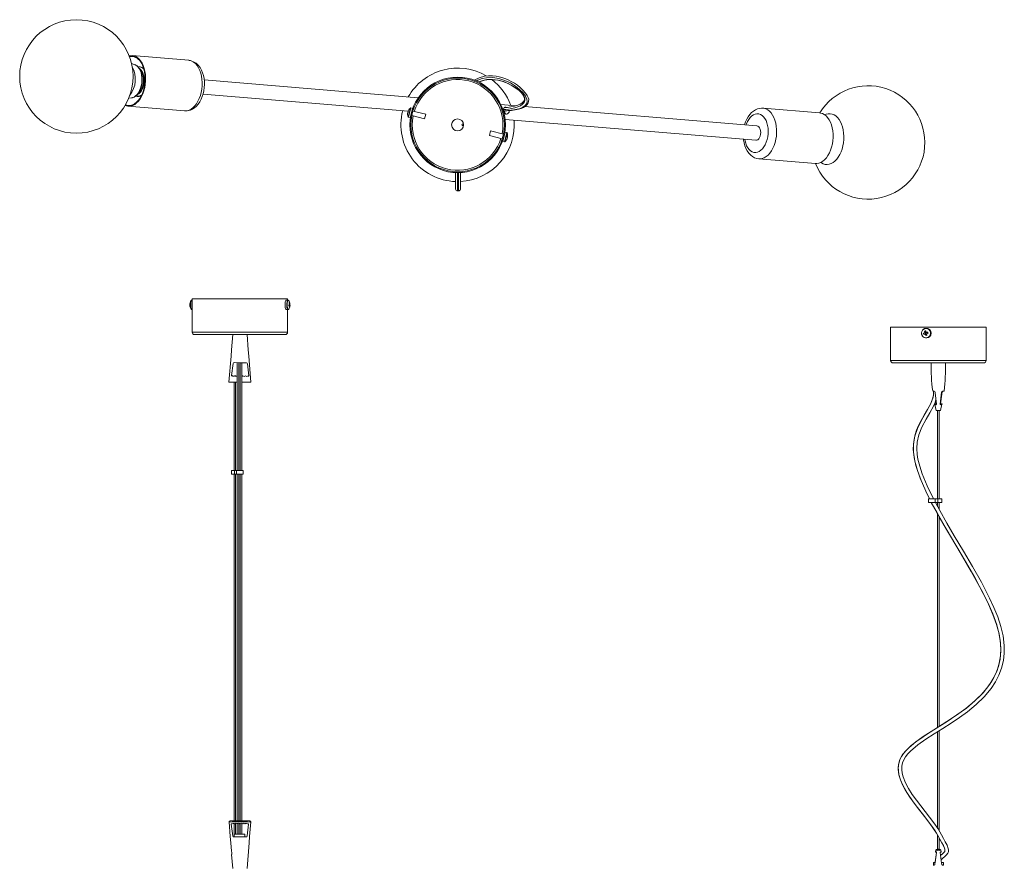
# Model space of a CAD drawing. Header units: millimetres. Extents: x -463 to 576, y -327 to 1176.
# Tile 2 of 2: x -256 to 569, y 467 to 1176. Entities that reach past the tile are written whole.
import ezdxf

# ---------------------------------------------------------------- set-up
doc = ezdxf.new("R2010")
doc.units = ezdxf.units.MM

msp = doc.modelspace()

# ---------------------------------------------------------------- linework, layer by layer
at = {"color": 7, "linetype": 'Continuous', "lineweight": 15}
for p, q in [((-159.68, 1138.04), (-161.94, 1138.71)), ((-114.11, 1141.5), (-161.46, 1145.44)), ((-152.65, 1135.32), (-153.22, 1135.57)), ((-153.16, 1135.58), (-152.65, 1135.32)), ((-151.83, 1134.84), (-152.65, 1135.32)), ((-152.14, 1135.29), (-152.43, 1135.19)), ((-152.14, 1135.29), (-151.99, 1135.34)), ((78.31, 1110.16), (-101.11, 1125.11)), ((-164.34, 1109.81), (-162.01, 1110.09)), ((-162.01, 1110.09), (-161.2, 1110.28)), ((-154.63, 1111.62), (-153.73, 1111.95)), ((-154.38, 1111.71), (-154.12, 1111.56)), ((-102.1, 1113.15), (69.74, 1098.84)), ((-164.99, 1103.09), (-117.64, 1099.14)), ((69.31, 1097.14), (69.48, 1097.8)), ((69.79, 1099.01), (69.62, 1098.35)), ((69.81, 1098.31), (69.62, 1098.35)), ((71.49, 1093.45), (73.46, 1101.2)), ((73.46, 1101.2), (71.97, 1101.59)), ((84.6, 1096.3), (73.79, 1099.06)), ((159.73, 1103.38), (147.47, 1104.4)), ((362.07, 1086.52), (167.43, 1102.74)), ((414.63, 1097.45), (367.28, 1101.39)), ((69.99, 1093.83), (71.49, 1093.45)), ((72.81, 1095.18), (83.61, 1092.43)), ((83.61, 1092.43), (84.6, 1096.3)), ((150.97, 1092.07), (361.07, 1074.57)), ((138.86, 1082.48), (137.88, 1078.6)), ((149.67, 1079.72), (138.86, 1082.48)), ((150.99, 1081.45), (149.01, 1073.7)), ((152.48, 1081.07), (150.99, 1081.45)), ((137.88, 1078.6), (148.68, 1075.85)), ((149.01, 1073.7), (150.51, 1073.32)), ((152.68, 1075.86), (152.72, 1076.03)), ((152.96, 1076.95), (152.75, 1077.01)), ((152.89, 1076.71), (152.78, 1076.26)), ((152.96, 1076.95), (153.07, 1077.4)), ((153.17, 1077.8), (153.13, 1077.62)), ((363.75, 1059.04), (411.1, 1055.09)), ((109.55, 1047.66), (109.55, 1033.62)), ((111.05, 1032.1), (112.05, 1032.1)), ((-111.17, 940.72), (-111.43, 940.72)), ((-111.17, 941.86), (-111.17, 913.86)), ((-111.17, 941.86), (-31.17, 941.86)), ((-30.91, 940.72), (-32.41, 940.72)), ((-31.17, 940.72), (-31.17, 941.86)), ((-111.52, 932.76), (-111.42, 932.74)), ((-111.43, 932.72), (-111.17, 932.72)), ((-32.41, 932.72), (-30.91, 932.72)), ((-31.17, 913.86), (-31.17, 932.72)), ((-29.22, 936.71), (-30.22, 936.59)), ((-29.48, 934.92), (-29.65, 935)), ((474.11, 918.15), (474.11, 890.15)), ((474.11, 918.15), (554.11, 918.15)), ((504.23, 917.01), (503.85, 917.01)), ((554.11, 890.15), (554.11, 918.15)), ((-33.17, 911.86), (-109.17, 911.86)), ((501.56, 913.02), (503, 913.26)), ((502.59, 914.8), (503.33, 913.83)), ((503, 913.26), (503.29, 913.34)), ((503, 913.26), (503.25, 912.26)), ((503.81, 913.96), (503.33, 913.83)), ((503.4, 913.54), (503.33, 913.83)), ((503.54, 910.96), (503.8, 911.93)), ((503.8, 911.93), (503.73, 912.22)), ((503.8, 911.93), (504.25, 912.04)), ((503.85, 909.01), (504.23, 909.01)), ((504.56, 913.67), (504.85, 913.75)), ((505.29, 914), (504.85, 913.75)), ((505.06, 912.88), (504.85, 913.75)), ((-78.14, 877.64), (-76.8, 887.52)), ((-75.8, 888.39), (-70.73, 888.3)), ((-73.48, 888.35), (-73.48, 798.05)), ((-65.67, 888.21), (-70.73, 888.3)), ((-69.48, 798.05), (-69.48, 888.28)), ((-63.7, 877.39), (-64.69, 887.31)), ((552.11, 888.15), (476.11, 888.15)), ((-73.48, 871.86), (-80.37, 871.86)), ((-76.11, 871.86), (-76.11, 798.05)), ((-74.81, 798.05), (-74.81, 871.86)), ((-69.48, 871.86), (-61.97, 871.86)), ((516.81, 863.6), (515.69, 853.68)), ((517.41, 863.81), (515.96, 853.93)), ((518.89, 864.59), (518.87, 864.6)), ((511.09, 853.54), (511.05, 853.74)), ((512.53, 853.74), (511.05, 853.74)), ((512.52, 853.78), (511.13, 853.78)), ((511.14, 853.34), (512.23, 848.15)), ((512.53, 853.7), (511.19, 853.7)), ((511.4, 853.83), (511.41, 853.74)), ((512.52, 853.83), (511.4, 853.83)), ((512.53, 853.67), (511.53, 853.67)), ((512.25, 853.93), (511.86, 856.64)), ((512.51, 853.87), (512.04, 853.87)), ((512.25, 853.93), (512.26, 853.87)), ((512.51, 853.93), (512.25, 853.93)), ((512.54, 853.63), (512.27, 853.63)), ((516.7, 853.67), (515.69, 853.67)), ((515.96, 853.63), (515.69, 853.63)), ((517.17, 853.74), (515.7, 853.74)), ((517.03, 853.7), (515.7, 853.7)), ((516.82, 853.83), (515.71, 853.83)), ((517.09, 853.78), (515.71, 853.78)), ((515.96, 853.93), (515.72, 853.93)), ((516.18, 853.87), (515.72, 853.87)), ((515.99, 848.15), (517.11, 853.45)), ((516.82, 853.74), (516.82, 853.83)), ((517.17, 853.74), (517.12, 853.44)), ((512.23, 848.15), (515.99, 848.15)), ((513.46, 848.15), (513.46, 774.34)), ((514.76, 774.34), (514.76, 848.15)), ((-78.29, 798.05), (-78.29, 795.05)), ((-78.29, 798.05), (-68.35, 798.05)), ((-78.29, 795.05), (-68.35, 795.05)), ((-76.11, 795.05), (-76.11, 504.65)), ((-75.75, 798.05), (-75.75, 795.05)), ((-74.81, 504.65), (-74.81, 795.05)), ((-74.04, 798.05), (-74.04, 795.05)), ((-73.48, 795.05), (-73.48, 504.65)), ((-69.48, 504.65), (-69.48, 795.05)), ((-68.35, 795.05), (-68.35, 798.05)), ((505.71, 774.34), (505.71, 771.34)), ((505.71, 774.34), (516.95, 774.34)), ((505.71, 771.34), (516.95, 771.34)), ((513.46, 771.34), (513.46, 767.87)), ((513.66, 774.34), (513.66, 771.34)), ((514.76, 765.44), (514.76, 771.34)), ((516.95, 771.34), (516.95, 774.34)), ((513.46, 761.71), (513.46, 582.81)), ((514.76, 583.62), (514.76, 759.33)), ((513.46, 579.31), (513.46, 498.33)), ((514.76, 496.21), (514.76, 580.13)), ((-78.97, 504.65), (-78.04, 504.65)), ((-76.83, 504.65), (-65.51, 504.65)), ((-64.23, 504.6), (-64.08, 504.59)), ((-63.63, 504.65), (-63.37, 504.65)), ((-78.39, 501.94), (-77.23, 492.03)), ((-76.11, 502.41), (-76.11, 491.15)), ((-74.81, 493.5), (-74.81, 502.56)), ((-73.48, 502.24), (-73.48, 493.5)), ((-69.48, 493.5), (-69.48, 502.48)), ((-65.11, 492.03), (-63.95, 501.94)), ((-76.23, 491.15), (-71.17, 491.15)), ((-66.95, 493.5), (-75.34, 493.5)), ((-66.95, 491.15), (-75.34, 491.15)), ((-74.81, 491.15), (-74.81, 491.15)), ((-71.17, 491.15), (-66.1, 491.15)), ((-66.95, 491.15), (-66.95, 493.5)), ((513.46, 492.66), (513.46, 480.94)), ((514.76, 480.94), (514.76, 490.28)), ((512.11, 480.4), (511.71, 478.51)), ((511.78, 478.62), (511.77, 478.55)), ((513.25, 480.94), (513.49, 480.94)), ((514, 480.94), (514.23, 480.94)), ((514.68, 480.93), (514.71, 480.92)), ((514.73, 480.94), (515.14, 480.94)), ((516.46, 478.73), (516.11, 480.4)), ((-78.1, 476.35), (-77.17, 464.65)), ((511.25, 468.32), (512.65, 478.23)), ((512.65, 478.23), (511.45, 469.79)), ((511.69, 478.5), (512.46, 478.5)), ((511.78, 478.52), (512.01, 478.52)), ((512.01, 478.5), (512.46, 478.5)), ((512.5, 478.48), (512.63, 478.48)), ((512.5, 478.48), (512.5, 478.48)), ((515.59, 478.48), (515.73, 478.48)), ((515.77, 478.5), (516.22, 478.5)), ((515.77, 478.5), (516.53, 478.5)), ((516.22, 478.52), (516.45, 478.52)), ((509.89, 469.79), (509.89, 467.44)), ((511.41, 469.79), (509.89, 469.79)), ((518.33, 469.79), (516.78, 469.79)), ((517.82, 467.44), (517.54, 467.44)), ((518.33, 467.44), (518.33, 469.79))]:
    msp.add_line(p, q, dxfattribs=at)
at = {"color": 8, "linetype": 'Continuous', "lineweight": 15}
for p, q in [((-153.67, 1112.08), (-154.63, 1111.62)), ((69.75, 1094.05), (71.65, 1101.52)), ((69.99, 1093.83), (71.97, 1101.59)), ((152.48, 1081.07), (150.51, 1073.32)), ((152.73, 1080.86), (150.82, 1073.39)), ((111.05, 1032.19), (111.05, 1047.6)), ((112.05, 1032.19), (112.05, 1047.56)), ((-111.17, 913.86), (-31.17, 913.86)), ((-71.98, 798.05), (-71.98, 888.32)), ((-70.98, 798.05), (-70.98, 888.3)), ((474.11, 890.15), (554.11, 890.15)), ((510.11, 864.13), (510.13, 864.61)), ((517.41, 863.81), (516.86, 863.81)), ((-71.98, 504.65), (-71.98, 795.05)), ((-70.98, 504.65), (-70.98, 795.05)), ((511.39, 774.34), (511.39, 771.69)), ((-71.98, 493.5), (-71.98, 502.54)), ((-70.98, 493.5), (-70.98, 502.26)), ((511.72, 478.61), (511.78, 478.61)), ((511.82, 478.64), (511.98, 478.64)), ((512.07, 478.59), (512.42, 478.59)), ((513.53, 480.88), (513.52, 480.89)), ((515.81, 478.59), (516.16, 478.59)), ((516.24, 478.64), (516.4, 478.64)), ((516.45, 478.61), (516.51, 478.61)), ((512.56, 478.51), (512.62, 478.51)), ((515.61, 478.51), (515.67, 478.51))]:
    msp.add_line(p, q, dxfattribs=at)
at = {"color": 7, "linetype": 'Continuous', "lineweight": 15, "flags": 128}
for points in [[(-154.35, 1140.98), (-153.18, 1139.13), (-152.18, 1137.03), (-151.36, 1134.72), (-150.76, 1132.22), (-150.36, 1129.58), (-150.18, 1126.86), (-150.23, 1124.09), (-150.5, 1121.32), (-150.99, 1118.61), (-151.68, 1115.99), (-152.58, 1113.51), (-153.65, 1111.22), (-154.89, 1109.15), (-156.28, 1107.34), (-157.78, 1105.82), (-159.37, 1104.61), (-161.03, 1103.74), (-162.73, 1103.22), (-164.44, 1103.06), (-166.12, 1103.27), (-167.42, 1103.68)], [(-154.6, 1140.51), (-153.46, 1138.71), (-152.49, 1136.67), (-151.7, 1134.42), (-151.11, 1131.99), (-150.72, 1129.43), (-150.55, 1126.79), (-150.6, 1124.1), (-150.86, 1121.41), (-151.33, 1118.77), (-152.01, 1116.22), (-152.88, 1113.82), (-153.92, 1111.59), (-155.13, 1109.58), (-156.47, 1107.82), (-157.93, 1106.34), (-159.48, 1105.16), (-161.09, 1104.32), (-162.74, 1103.81), (-164.4, 1103.66), (-166.04, 1103.86), (-167.12, 1104.19)], [(-155.63, 1134.7), (-154.75, 1133.06), (-154.06, 1131.19), (-153.57, 1129.14), (-153.3, 1126.96), (-153.25, 1124.71), (-153.43, 1122.44), (-153.82, 1120.21), (-154.43, 1118.09), (-155.23, 1116.13), (-156.2, 1114.37), (-157.32, 1112.87), (-158.56, 1111.66), (-159.89, 1110.77), (-161.27, 1110.23), (-162.01, 1110.09)], [(-157.48, 1136.86), (-158.47, 1137.54), (-159.68, 1138.04)], [(-153.08, 1123.42), (-153, 1125.54), (-153.03, 1126.4), (-153.15, 1127.81), (-153.37, 1129.21), (-153.71, 1130.65), (-154.17, 1132.06), (-154.75, 1133.41), (-155.47, 1134.66), (-156.33, 1135.79), (-157.33, 1136.76), (-157.48, 1136.86)], [(-153.27, 1132.4), (-152.49, 1130.91), (-151.9, 1129.19), (-151.51, 1127.3), (-151.35, 1125.3), (-151.41, 1123.25), (-151.69, 1121.23), (-152.19, 1119.29), (-152.89, 1117.49), (-153.76, 1115.9), (-154.78, 1114.57), (-155.92, 1113.53), (-157.13, 1112.83)], [(-117.56, 1099.17), (-116.23, 1099.12), (-114.38, 1099.35), (-112.59, 1099.88), (-110.86, 1100.7), (-109.21, 1101.8), (-107.64, 1103.18), (-106.19, 1104.82), (-104.87, 1106.72), (-103.71, 1108.84), (-102.75, 1111.12), (-101.97, 1113.54), (-101.41, 1116.05), (-101.05, 1118.61), (-100.9, 1121.2), (-100.97, 1123.79), (-101.25, 1126.33), (-101.75, 1128.79), (-102.48, 1131.15), (-103.43, 1133.37), (-104.61, 1135.42), (-105.06, 1136.06)], [(-161.2, 1110.28), (-160.74, 1110.39), (-159.42, 1111), (-158.23, 1111.85), (-157.12, 1112.94), (-156.12, 1114.22), (-155.26, 1115.65), (-154.55, 1117.16), (-154.02, 1118.65), (-153.64, 1119.98), (-153.39, 1121.14), (-153.16, 1122.6), (-153.08, 1123.42)], [(153.56, 1099.4), (156.48, 1099.6), (159.61, 1100.02), (162.2, 1100.57), (164.46, 1101.25), (166.48, 1102.12), (168.44, 1103.39), (169.59, 1104.54), (170.39, 1105.86), (170.77, 1107.14), (170.79, 1108.87), (170.41, 1110.39), (169.59, 1112.1), (168.24, 1114.12), (166.31, 1116.36), (163.67, 1118.83), (161.49, 1120.56), (158.94, 1122.29), (156.21, 1123.88), (153.73, 1125.1), (151.61, 1126), (149.88, 1126.64), (148.24, 1127.15), (146.13, 1127.71), (143.53, 1128.2), (140.42, 1128.53), (137.12, 1128.52), (133.91, 1128.14), (129.32, 1126.87), (125.14, 1124.78)], [(129.13, 1123.2), (130.32, 1123.81), (133.86, 1124.89), (137.59, 1125.37), (141.44, 1125.29), (145.05, 1124.76), (148.34, 1123.93), (152.25, 1122.54), (156.18, 1120.67), (160.09, 1118.26), (162.74, 1116.19), (164.79, 1114.19), (166.22, 1112.38), (166.99, 1110.82), (167.26, 1109.1), (166.88, 1107.68), (165.99, 1106.46), (165.01, 1105.63), (163.62, 1104.8), (161.62, 1103.95), (158.95, 1103.15), (155.96, 1102.54), (152.98, 1102.13), (151.55, 1102), (150.26, 1101.92)], [(-155.81, 1111.32), (-155.68, 1111.33), (-154.63, 1111.62)], [(-154.63, 1111.62), (-154.8, 1111.55), (-155.69, 1111.34)], [(-153.9, 1111.44), (-153.95, 1111.46), (-154.12, 1111.56)], [(149.78, 1099.75), (149.78, 1100.63), (149.93, 1101.37), (150.26, 1101.93), (150.84, 1102.27), (151.58, 1102.29), (152.34, 1102.08)], [(154.46, 1099.46), (154.52, 1099.06), (154.35, 1098.2), (153.9, 1097.43), (153.19, 1096.81), (152.32, 1096.47), (151.55, 1096.52), (150.96, 1096.85), (150.46, 1097.44), (150.06, 1098.32), (149.83, 1099.35), (149.78, 1099.75)], [(367.22, 1101.36), (366.23, 1101.43), (365.78, 1101.42), (364.46, 1101.27), (362.65, 1100.81), (360.91, 1100.06), (359.23, 1099.03), (357.65, 1097.71), (356.16, 1096.13), (354.81, 1094.29), (353.61, 1092.22), (352.6, 1089.97), (351.78, 1087.59), (351.73, 1087.38)], [(411.1, 1055.09), (412.18, 1055.08), (413.89, 1055.35), (415.58, 1055.98), (417.22, 1056.95), (418.79, 1058.26), (420.26, 1059.87), (421.6, 1061.77), (422.79, 1063.91), (423.81, 1066.27), (424.64, 1068.79), (425.28, 1071.45), (425.7, 1074.18), (425.9, 1076.96), (425.88, 1079.72), (425.63, 1082.42), (425.17, 1085.01), (424.49, 1087.46), (423.62, 1089.72), (422.56, 1091.74), (421.34, 1093.5), (419.97, 1094.97), (418.48, 1096.11), (416.9, 1096.92), (415.24, 1097.37), (414.63, 1097.45)], [(361.07, 1074.57), (361.8, 1074.62), (362.71, 1075.03), (363.55, 1075.78), (364.26, 1076.83), (364.8, 1078.12), (365.14, 1079.56), (365.25, 1081.06), (365.14, 1082.52), (364.8, 1083.87), (364.25, 1085), (363.54, 1085.86), (362.7, 1086.38), (362.07, 1086.52)], [(152.74, 1077.46), (152.82, 1077.44), (153.07, 1077.4)], [(153.07, 1077.4), (153.08, 1077.53), (153.09, 1077.63)], [(350.75, 1075.43), (350.8, 1074.81), (351.25, 1072.32), (351.93, 1069.93), (352.82, 1067.68), (353.95, 1065.59), (355.29, 1063.72), (356.83, 1062.12), (358.34, 1060.95), (360.13, 1059.97), (361.99, 1059.33), (363.64, 1059.07)], [(112.05, 1032.1), (112.47, 1032.16), (112.95, 1032.4), (113.38, 1032.9), (113.55, 1033.62), (113.55, 1034.45), (113.55, 1036.26), (113.55, 1038.81), (113.55, 1042.67), (113.55, 1046.87), (113.55, 1047.54)], [(-111.39, 940.69), (-111.45, 940.71), (-111.62, 940.65)], [(-32.41, 940.72), (-32.43, 940.71), (-32.72, 940.51), (-32.98, 939.96), (-33.19, 939.13), (-33.34, 938.08), (-33.39, 936.91), (-33.36, 935.73)], [(-30.79, 940.69), (-30.82, 940.71), (-30.91, 940.69)], [(-111.73, 932.86), (-111.91, 932.95), (-112.19, 933.39), (-112.42, 934.16), (-112.58, 935.17), (-112.65, 936.34), (-112.64, 937.54), (-112.53, 938.67), (-112.34, 939.6), (-112.09, 940.25), (-111.8, 940.55), (-111.79, 940.55)], [(-33.36, 935.73), (-33.25, 934.63), (-33.06, 933.72), (-32.81, 933.07), (-32.53, 932.75), (-32.41, 932.72)], [(-30.92, 932.75), (-30.68, 932.76), (-30.68, 932.76)], [(-30.3, 940.33), (-30.57, 940.56), (-30.58, 940.56)], [(-30.53, 932.88), (-30.39, 932.98), (-30.3, 933.1)], [(-30.21, 936.41), (-29.49, 936.43), (-29.24, 936.43)], [(-29.3, 936), (-29.55, 936.02), (-30.19, 936.08)], [(-29.66, 936), (-29.9, 936.01), (-30.19, 936.01)], [(-29.3, 937.43), (-29.56, 937.42), (-29.76, 937.42)], [(-29.72, 937.66), (-29.66, 937.66), (-29.41, 937.68)], [(500.1, 912.02), (500.55, 910.92), (501.29, 910.01), (502.26, 909.36), (503.37, 909.04), (504.53, 909.07), (505.62, 909.45), (506.56, 910.14), (507.26, 911.09), (507.65, 912.21), (507.71, 913.4), (507.42, 914.56), (506.82, 915.58), (505.96, 916.37), (504.9, 916.86), (503.76, 917), (502.62, 916.8), (501.59, 916.25), (500.76, 915.42), (500.21, 914.37), (499.98, 913.2), (500.1, 912.02)], [(500.16, 912.05), (500.62, 910.95), (501.4, 910.04), (502.4, 909.43), (503.54, 909.16), (504.7, 909.27), (505.78, 909.75), (506.65, 910.54), (507.25, 911.58), (507.51, 912.76), (507.4, 913.96), (506.94, 915.06), (506.17, 915.97), (505.16, 916.59), (504.02, 916.85), (502.86, 916.74), (501.79, 916.26), (500.91, 915.47), (500.31, 914.43), (500.06, 913.25), (500.16, 912.05)], [(-77.17, 911.86), (-78.18, 899.05), (-78.61, 893.74), (-80.37, 871.86)], [(-61.97, 871.86), (-63.73, 893.74), (-64.15, 899.05), (-65.17, 911.86)], [(510.1, 864.62), (510.12, 862.28), (509.66, 859.5), (507.75, 854.21), (505.13, 849.19), (502.34, 844.41), (499.76, 839.88), (497.59, 835.62), (495.91, 831.69), (494.7, 828.16), (493.7, 824), (493.14, 819.8), (493.06, 815.48), (493.76, 808.86), (495.27, 802.16), (498.87, 791.47), (503.52, 780.76), (506.75, 774.34)], [(506.7, 774.34), (503.48, 780.81), (499.62, 789.56), (496.53, 797.93), (494.33, 805.89), (493.17, 813.39), (493.18, 820.35), (494.3, 826.74), (496.49, 833.18), (499.31, 839.07), (502.4, 844.53), (505.37, 849.66), (507.41, 853.52), (508.98, 857.26), (509.93, 860.94), (510.13, 864.6)], [(510.69, 864.5), (509.67, 864.55), (509.33, 864.59)], [(512.53, 853.68), (511.47, 862.97), (511.41, 863.6)], [(517.62, 864.4), (517.48, 864.12), (517.41, 863.81)], [(510.01, 774.34), (509.72, 774.88), (504.72, 785.22), (500.56, 795.37), (498.52, 801.54), (497.02, 807.51), (496.35, 811.53), (495.99, 816.32), (496.33, 821.78), (497.67, 827.77), (500.18, 834.19), (503.77, 840.98), (506.89, 846.33), (509.97, 852), (511.31, 855), (512.11, 857.4)], [(511.53, 853.67), (511.53, 853.37), (511.5, 853.17), (511.45, 853.08), (511.39, 853.11), (511.31, 853.28), (511.23, 853.56), (511.19, 853.7)], [(512.27, 853.63), (512.15, 853.3), (512.01, 853.11), (511.86, 853.1), (511.71, 853.25), (511.57, 853.57), (511.53, 853.67)], [(512.53, 853.68), (512.54, 853.6), (512.53, 853.52), (512.51, 853.46), (512.48, 853.41), (512.44, 853.38), (512.39, 853.38), (512.35, 853.42), (512.31, 853.49), (512.28, 853.58), (512.27, 853.63)], [(515.96, 853.63), (515.94, 853.55), (515.92, 853.48), (515.88, 853.42), (515.84, 853.39), (515.79, 853.38), (515.75, 853.41), (515.71, 853.48), (515.69, 853.56), (515.69, 853.65), (515.69, 853.68)], [(515.96, 853.87), (515.96, 853.89), (515.96, 853.93)], [(516.7, 853.67), (516.56, 853.32), (516.41, 853.12), (516.26, 853.09), (516.12, 853.24), (515.98, 853.54), (515.96, 853.63)], [(517.03, 853.7), (516.95, 853.38), (516.87, 853.16), (516.8, 853.07), (516.74, 853.12), (516.71, 853.3), (516.7, 853.58), (516.7, 853.67)], [(517.01, 853.12), (517.01, 853.12), (517, 853.21), (517.01, 853.46), (517.03, 853.7)], [(517.17, 853.74), (517.1, 853.39), (517.04, 853.18)], [(515.95, 475.64), (516.27, 475.98), (518.09, 477.51), (518.8, 478.19), (519.29, 478.82), (519.55, 479.41), (519.61, 480.04), (519.51, 480.82), (519.23, 481.76), (518.27, 483.88), (517.01, 486.13), (515.8, 488.33), (513.64, 492.33), (511.3, 496.23), (508.57, 500.24), (503.61, 506.86), (498.3, 513.66), (493.02, 520.59), (488.19, 527.58), (484.2, 534.58), (482.32, 538.95), (481.05, 543.3), (480.48, 547.62), (480.74, 551.89), (481.94, 556.07), (484.16, 560.1), (487.35, 563.97), (491.38, 567.72), (496.1, 571.41), (501.4, 575.11), (507.16, 578.86), (513.26, 582.7), (521.21, 587.73), (529.24, 593.05), (537.1, 598.75), (544.51, 604.9), (549.87, 610.1), (554.69, 615.65), (558.84, 621.61), (562.21, 627.99), (564.38, 633.83), (565.82, 640.05), (566.46, 646.67), (566.22, 653.73), (565.03, 661.26), (562.88, 669.14), (559.87, 677.44), (556.11, 686.11), (551.73, 695.08), (544.61, 708.29), (536.83, 721.81), (528.72, 735.46), (520.66, 749.07), (512.99, 762.47), (508.21, 771.34)], [(508.25, 771.34), (508.94, 769.97), (514.81, 759.25), (520.89, 748.7), (531.25, 731.24), (541.67, 713.51), (551.34, 695.87), (555.73, 686.96), (559.69, 677.93), (562.97, 668.9), (564.82, 662.21), (566.02, 655.67), (566.49, 649.23), (566.22, 642.89), (565.16, 636.68), (563.29, 630.61), (560.62, 624.71), (557.22, 619.08), (551.62, 611.97), (545.01, 605.33), (537.61, 599.13), (529.64, 593.31), (521.36, 587.81), (514.77, 583.63), (508.09, 579.43), (501.49, 575.15), (495.23, 570.75), (489.53, 566.07), (487.11, 563.69), (484.96, 561.17), (483.16, 558.49), (481.79, 555.64), (480.9, 552.66), (480.5, 549.6), (480.57, 546.49), (481.05, 543.34), (482.29, 539.07), (484.1, 534.81), (486.34, 530.62), (490.28, 524.46), (494.63, 518.45), (500.81, 510.47), (506.89, 502.56), (512.46, 494.4), (513.91, 491.87), (515.34, 489.2), (516.97, 486.23), (518.51, 483.43), (519.41, 481.27), (519.6, 480.31), (519.6, 479.64), (519.42, 479.02), (518.82, 478.19), (517.56, 477.05), (515.94, 475.64)], [(516.49, 471.79), (516.85, 472.35), (517.75, 473.31), (519.55, 474.85), (520.94, 476.13), (521.95, 477.47), (522.46, 478.83), (522.58, 480.06), (522.43, 481.37), (521.43, 484.21), (519.85, 487.16), (518.28, 489.98), (516.75, 492.83), (513.8, 497.83), (510.33, 502.88), (506.65, 507.79), (502.94, 512.55), (499.32, 517.19), (495.72, 521.93), (492.28, 526.76), (489.16, 531.66), (486.53, 536.6), (484.58, 541.53), (483.81, 544.59), (483.45, 547.6), (483.54, 550.5), (484.09, 553.23), (485.09, 555.84), (486.55, 558.34), (488.46, 560.76), (490.71, 563.12), (496.82, 568.25), (503.64, 573.03), (510.63, 577.54), (517.78, 582.03), (524.92, 586.59), (531.86, 591.25), (538.48, 596.07), (545.79, 602.05), (552.45, 608.49), (558.25, 615.43), (561.9, 620.93), (564.86, 626.66), (567.11, 632.62), (568.62, 638.79), (569.36, 645.13), (569.36, 651.6), (568.41, 659.49), (566.51, 667.46), (563.86, 675.38), (560.66, 683.27), (556.98, 691.21), (550.13, 704.46), (542.76, 717.54), (535.19, 730.4), (527.42, 743.45), (521.23, 753.98), (515.27, 764.48), (511.39, 771.76)], [(-80.3, 503.81), (-79.32, 491.56), (-78.9, 486.37), (-78.34, 479.32)], [(-78.97, 504.65), (-79.38, 504.6), (-79.81, 504.42), (-80.01, 504.28), (-80.17, 504.11), (-80.27, 503.9), (-80.29, 503.68)], [(-76.83, 504.65), (-77.03, 504.65), (-77.52, 504.63)], [(-65.17, 464.65), (-63.43, 486.37), (-63.01, 491.56), (-62.03, 503.81)], [(-62.04, 503.68), (-62.07, 503.9), (-62.17, 504.11), (-62.33, 504.28), (-62.52, 504.42), (-62.95, 504.6), (-63.37, 504.65)], [(-78.09, 476.35), (-78.09, 476.34), (-78.07, 476.46), (-78.02, 476.73), (-77.97, 477.13), (-77.96, 477.61), (-78, 478.09), (-78.08, 478.54), (-78.19, 478.93), (-78.29, 479.21), (-78.33, 479.33), (-78.33, 479.32)], [(511.69, 478.52), (511.7, 478.53), (511.72, 478.61)], [(511.78, 478.62), (511.78, 478.63), (511.8, 478.84), (511.79, 478.89), (511.76, 478.8), (511.72, 478.61)], [(511.78, 478.53), (511.78, 478.52), (511.8, 478.56), (511.82, 478.64)], [(511.98, 478.62), (511.98, 478.8), (511.95, 478.89), (511.91, 478.86), (511.85, 478.71), (511.82, 478.64)], [(511.98, 478.62), (511.99, 478.54), (512.01, 478.51), (512.03, 478.52), (512.07, 478.59)], [(512.43, 478.57), (512.42, 478.61), (512.33, 478.81), (512.24, 478.84), (512.13, 478.72), (512.07, 478.59)], [(512.43, 478.57), (512.46, 478.5), (512.5, 478.48), (512.56, 478.51)], [(514.11, 480.94), (513.86, 480.87), (513.64, 480.67), (513.55, 480.52), (513.49, 480.35), (513.44, 480.16), (513.43, 479.95)], [(514, 480.94), (513.79, 480.92), (513.63, 480.9), (513.51, 480.88), (513.46, 480.88), (513.46, 480.89)], [(513.95, 480.93), (513.9, 480.93), (513.88, 480.93)], [(514.8, 479.96), (514.78, 480.16), (514.74, 480.35), (514.67, 480.52), (514.59, 480.67), (514.37, 480.87), (514.11, 480.94)], [(514.39, 480.93), (514.36, 480.93), (514.33, 480.93)], [(514.7, 480.88), (514.7, 480.88), (514.69, 480.88), (514.64, 480.89), (514.54, 480.91), (514.39, 480.93)], [(514.73, 480.94), (514.73, 480.94), (514.75, 480.91), (514.76, 480.89)], [(515.67, 478.51), (515.73, 478.48), (515.77, 478.51), (515.8, 478.57)], [(516.16, 478.59), (516.14, 478.62), (516.03, 478.81), (515.93, 478.84), (515.84, 478.69), (515.8, 478.57)], [(516.16, 478.59), (516.19, 478.52), (516.22, 478.51), (516.24, 478.55), (516.24, 478.62)], [(516.4, 478.64), (516.34, 478.82), (516.28, 478.9), (516.25, 478.85), (516.24, 478.67), (516.24, 478.62)], [(516.4, 478.64), (516.43, 478.55), (516.45, 478.52), (516.45, 478.55), (516.45, 478.62)], [(516.43, 478.88), (516.43, 478.89), (516.43, 478.79), (516.45, 478.62)], [(516.51, 478.61), (516.5, 478.63), (516.45, 478.84)], [(516.51, 478.61), (516.52, 478.53), (516.53, 478.51)], [(512.65, 478.23), (512.66, 478.31), (512.65, 478.39), (512.64, 478.46), (512.62, 478.5), (512.6, 478.53), (512.57, 478.52), (512.56, 478.51)], [(515.67, 478.51), (515.65, 478.53), (515.62, 478.52), (515.6, 478.49), (515.58, 478.43), (515.57, 478.35), (515.57, 478.27), (515.58, 478.23)], [(515.58, 478.23), (516.87, 469.12), (516.97, 468.32)], [(509.72, 467.44), (509.87, 467.44), (510.36, 467.44), (510.68, 467.44)], [(516.97, 468.32), (517.04, 468.01), (517.16, 467.76), (517.3, 467.56), (517.48, 467.45), (517.54, 467.44)], [(517.54, 467.44), (518.13, 467.44), (518.44, 467.44), (518.5, 467.44)]]:
    msp.add_lwpolyline(points, dxfattribs=at)
at = {"color": 8, "linetype": 'Continuous', "lineweight": 15, "flags": 128}
for points in [[(-157.62, 1136.95), (-156.67, 1136.07), (-155.63, 1134.7)], [(-153.8, 1132.44), (-153.02, 1130.95), (-152.42, 1129.23), (-152.04, 1127.34), (-151.87, 1125.34), (-151.93, 1123.3), (-152.22, 1121.27), (-152.72, 1119.33), (-153.41, 1117.54), (-154.29, 1115.95), (-155.31, 1114.61), (-156.45, 1113.58), (-156.52, 1113.52)], [(-154.81, 1133.72), (-154.74, 1133.66), (-153.8, 1132.44)], [(-152.65, 1135.32), (-152.28, 1135.08), (-151.78, 1134.7)], [(-117.64, 1099.14), (-117.09, 1099.12), (-115.38, 1099.28), (-113.68, 1099.79), (-112.02, 1100.66), (-110.43, 1101.87), (-108.93, 1103.39), (-107.54, 1105.2), (-106.3, 1107.27), (-105.23, 1109.57), (-104.33, 1112.05), (-103.64, 1114.66), (-103.15, 1117.38), (-102.88, 1120.15), (-102.83, 1122.92), (-103.01, 1125.64), (-103.41, 1128.27), (-104.02, 1130.77), (-104.83, 1133.09), (-105.83, 1135.19), (-107, 1137.04)], [(149.83, 1099.34), (150.71, 1099.34), (153.26, 1099.44), (155.82, 1099.65), (158.36, 1099.98), (161.12, 1100.53), (163.68, 1101.29), (165.92, 1102.29), (167.72, 1103.54), (168.98, 1105.06), (169.56, 1106.87), (169.34, 1108.98), (168.2, 1111.45), (166.12, 1114.26), (163.23, 1117.16), (159.64, 1119.99), (155.48, 1122.57), (150.86, 1124.71), (145.92, 1126.26), (140.76, 1127.06), (135.51, 1126.94), (131.78, 1126.18), (128.15, 1124.82), (126.9, 1124.08)], [(149.78, 1100.3), (151.56, 1100.41), (153.97, 1100.68), (156.43, 1101.08), (159.14, 1101.69), (161.67, 1102.5), (163.89, 1103.51), (165.7, 1104.75), (166.97, 1106.22), (167.6, 1107.95), (167.47, 1109.94), (166.43, 1112.2), (164.42, 1114.68), (161.61, 1117.21), (158.14, 1119.65), (154.13, 1121.84), (149.75, 1123.65), (145.13, 1124.93), (140.38, 1125.56), (135.64, 1125.4), (132.33, 1124.73), (129.11, 1123.52), (128.79, 1123.34)], [(367.23, 1101.4), (367.89, 1101.32), (369.55, 1100.86), (371.13, 1100.06), (372.62, 1098.91), (373.99, 1097.45), (375.21, 1095.69), (376.27, 1093.66), (377.14, 1091.4), (377.82, 1088.96), (378.28, 1086.36), (378.53, 1083.66), (378.55, 1080.9), (378.35, 1078.13), (377.93, 1075.39), (377.29, 1072.74), (376.46, 1070.21), (375.44, 1067.86), (374.25, 1065.71), (372.91, 1063.82), (371.44, 1062.2), (369.87, 1060.9), (368.23, 1059.92), (366.54, 1059.29), (364.83, 1059.02), (363.67, 1059.05)], [(351.88, 1075.33), (352.1, 1074.14), (352.68, 1071.99), (353.45, 1070.03), (354.41, 1068.31), (355.52, 1066.86), (356.77, 1065.72), (358.13, 1064.9), (359.57, 1064.44), (361.05, 1064.34), (362.54, 1064.6), (364.01, 1065.21), (365.42, 1066.17), (366.75, 1067.45), (367.96, 1069.02), (369.03, 1070.85), (369.94, 1072.89), (370.66, 1075.11), (371.17, 1077.45), (371.47, 1079.86), (371.55, 1082.28), (371.4, 1084.66), (371.04, 1086.95), (370.46, 1089.1), (369.69, 1091.06), (368.73, 1092.78), (367.62, 1094.23), (366.36, 1095.37), (365.01, 1096.19), (363.57, 1096.65), (362.09, 1096.75)], [(362.09, 1096.75), (360.6, 1096.49), (359.13, 1095.88), (357.72, 1094.92), (356.39, 1093.64), (355.17, 1092.07), (354.1, 1090.24), (353.2, 1088.19), (352.88, 1087.29)], [(415.56, 1055.97), (416.04, 1055.63), (417.6, 1054.81), (419.22, 1054.34), (420.89, 1054.21), (422.57, 1054.42), (424.24, 1054.99), (425.87, 1055.89), (427.43, 1057.12), (428.9, 1058.65), (430.25, 1060.45), (431.46, 1062.51), (432.52, 1064.77), (433.4, 1067.22), (434.08, 1069.79), (434.57, 1072.47), (434.85, 1075.19), (434.91, 1077.92), (434.75, 1080.61), (434.39, 1083.22), (433.81, 1085.7), (433.04, 1088.01), (432.08, 1090.12), (430.96, 1091.99), (429.68, 1093.59), (428.28, 1094.89), (426.76, 1095.87), (425.17, 1096.52), (423.52, 1096.83), (421.84, 1096.78), (421.84, 1096.78)], [(421.84, 1096.78), (420.16, 1096.39), (418.88, 1095.85)], [(-111.43, 932.72), (-111.54, 932.74), (-111.82, 933.05), (-112.07, 933.68), (-112.26, 934.59), (-112.38, 935.68), (-112.41, 936.86), (-112.36, 938.04), (-112.22, 939.09), (-112.01, 939.93), (-111.75, 940.49), (-111.46, 940.71), (-111.43, 940.72)], [(-30.91, 940.72), (-30.94, 940.71), (-31.22, 940.51), (-31.49, 939.96), (-31.7, 939.13), (-31.84, 938.08), (-31.9, 936.91), (-31.87, 935.73)], [(-31.87, 935.73), (-31.75, 934.63), (-31.56, 933.72), (-31.32, 933.07), (-31.03, 932.75), (-30.91, 932.72)], [(-30.58, 940.56), (-30.86, 940.45), (-31.14, 939.97), (-31.36, 939.18), (-31.51, 938.14), (-31.58, 936.96), (-31.55, 935.76)], [(-31.55, 935.76), (-31.43, 934.66), (-31.24, 933.75), (-30.98, 933.13), (-30.69, 932.87), (-30.53, 932.88)], [(513.43, 479.95), (512.88, 480.04), (512.32, 480.12), (512.09, 480.15), (512.13, 480.15)]]:
    msp.add_lwpolyline(points, dxfattribs=at)
at = {"color": 7, "linetype": 'Continuous', "lineweight": 15}
for centre, radius in [((-208.22, 1128.01), 47.5), ((111.24, 1087.45), 40), ((111.24, 1087.45), 39.2), ((111.24, 1087.45), 5), ((115.53, 1087.45), 0.65)]:
    msp.add_circle(centre, radius, dxfattribs=at)
for centre, radius, start, end in [((-162.32, 1136.02), 9.38, 31.92212, 100.06823), ((-162.36, 1135.67), 9.14, 31.96068, 98.71961), ((-115.36, 1129.09), 12.44, 34.06639, 83.82158), ((-161.5, 1132.1), 6.22, 51.33478, 73.00025), ((-155.35, 1131.56), 4.54, 62.05904, 104.60873), ((-158.95, 1129), 6.61, 30.90242, 57.16137), ((111.24, 1087.45), 47.5, 59.65228, 150.46912), ((111.24, 1087.45), 47.5, 20.00628, 53.02804), ((455.26, 1072.74), 47.5, 201.8128, 148.66261), ((-156.67, 1115.64), 4.4, 245.25547, 281.28745), ((111.24, 1087.45), 47.5, 165.66386, 267.96953), ((75.45, 1096.71), 6.11, 173.65031, 184.07897), ((70.13, 1097.15), 0.92, 111.42971, 134.90154), ((70.5, 1098.61), 0.92, 196.50799, 219.97982), ((70.37, 1098.11), 0.92, 111.42971, 134.90154), ((75.45, 1096.7), 6.11, 147.33056, 157.75923), ((76.43, 1096.83), 6.74, 161.4591, 169.95044), ((75.77, 1096.49), 6.5, 129.3464, 147.33646), ((71.88, 1101.24), 0.36, 75.70477, 129.3464), ((73.21, 1099.41), 0.2, 165.70477, 208.52012), ((150.46, 1136.87), 37.6, 269.05541, 274.72586), ((147.23, 1097.84), 3.64, 347.97464, 23.64461), ((75.39, 1096.46), 6.11, 173.65031, 184.07897), ((69.73, 1096.04), 0.446, 149.13827, 182.27127), ((75.77, 1096.49), 6.5, 184.07308, 202.06314), ((70.08, 1094.18), 0.36, 202.06314, 255.70477), ((72.13, 1095.15), 0.2, 122.88942, 165.70477), ((111.24, 1087.45), 47.5, 272.80349, 4.81154), ((152.39, 1080.72), 0.36, 22.06314, 75.70477), ((146.7, 1078.41), 6.5, 357.12538, 22.06314), ((149.26, 1075.49), 0.2, 345.70477, 28.52012), ((150.35, 1079.76), 0.2, 302.88942, 345.70477), ((150.6, 1073.67), 0.36, 255.70477, 309.3464), ((146.7, 1078.41), 6.5, 309.3464, 334.28415), ((147.59, 1077.99), 5.52, 326.33895, 337.29773), ((151.13, 1075.41), 1.16, 335.44278, 355.96675), ((147.69, 1078.39), 5.52, 326.33895, 337.29773), ((147.05, 1079.14), 6.03, 341.21572, 350.19381), ((151.43, 1076.58), 1.47, 5.15514, 25.29429), ((151.9, 1077.63), 1.26, 320.84076, 326.96868), ((151.67, 1077.49), 1.47, 5.15514, 25.29429), ((147.72, 1078.36), 5.48, 354.09505, 357.1261), ((111.07, 1033.61), 1.51, 179.42201, 269.53951), ((-106.64, 936.72), 6.5, 146.20751, 181.22218), ((-112.16, 936.6), 0.977, 181.21775, 192.07185), ((-107.55, 936.52), 5.56, 181.2579, 191.04839), ((-106.64, 936.72), 6.5, 191.08411, 213.79249), ((-35.7, 936.72), 6.5, 8.28073, 33.79249), ((-35.7, 936.72), 6.5, 326.20751, 358.91952), ((-31.65, 939.97), 3.54, 293.57221, 303.00175), ((-38.22, 935.72), 8.05, 0.0386, 7.16164), ((-31.58, 938.97), 3.54, 293.57221, 303.00175), ((-31.63, 940.37), 2.49, 311.82105, 319.98079), ((-36.1, 936.15), 6.57, 11.22738, 21.06264), ((-35.6, 936.18), 6.06, 345.5156, 355.89596), ((-30.17, 935.35), 0.814, 303.34311, 328.45873), ((-35.85, 936.4), 6.57, 11.22738, 21.06264), ((-27.1, 936.83), 2.63, 166.92638, 176.38914), ((-29, 936.13), 0.671, 190.70953, 214.44351), ((-35.35, 936.44), 6.06, 345.5156, 355.89596), ((-29.96, 937.3), 0.671, 10.70953, 34.44351), ((-29.66, 937.6), 0.395, 334.95213, 15.91602), ((-31.86, 936.6), 2.63, 346.92638, 356.38914), ((-35.41, 936.82), 6.19, 358.96556, 8.23469), ((-29.6, 936.6), 0.395, 334.95213, 15.91602), ((504.14, 913.01), 4, 271.34303, 88.65697), ((-109.17, 913.86), 2, 180, 270), ((-33.17, 913.86), 2, 270, 0), ((522.47, 840.15), 75.81, 105.23445, 106.0084), ((511.26, 914.88), 9.87, 190.88569, 196.8542), ((522.72, 839.15), 75.81, 105.23445, 106.0084), ((503.53, 913.01), 1.02, 135.98302, 164.17778), ((490.18, 1113.13), 200.22, 273.5427, 273.75405), ((506.14, 903.27), 12.06, 102.35667, 107.10819), ((526.31, 918.73), 24.04, 189.40057, 192.02539), ((493.79, 883.14), 31.88, 72.44841, 73.58337), ((490.42, 1112.13), 200.22, 273.5427, 273.75405), ((503.5, 912.97), 0.972, 223.97682, 253.01949), ((496.53, 931.41), 20.49, 289.02058, 290.54452), ((528.3, 919.09), 26.06, 195.69953, 198.1872), ((504.09, 913.01), 0.868, 157.54699, 230.1929), ((504.08, 913.01), 0.857, 142.43975, 157.72106), ((504.05, 913.04), 0.816, 92.49502, 142.72867), ((504.05, 912.97), 0.82, 230.62514, 246.37117), ((500.07, 926.11), 15.54, 282.88891, 286.57595), ((527.28, 918.98), 24.04, 189.40057, 192.02539), ((504.05, 912.96), 0.801, 246.34443, 282.02652), ((503.48, 913.04), 0.972, 43.97682, 73.01949), ((530.26, 811), 105.98, 103.62779, 104.24674), ((500.96, 886.13), 27.78, 82.54799, 83.33686), ((503.45, 913), 1.02, 315.98302, 344.17778), ((529.27, 919.34), 26.06, 195.69953, 198.1872), ((530.51, 810), 105.98, 103.62779, 104.24674), ((504.01, 913.01), 0.864, 348.07007, 50.30397), ((477.04, 906.49), 29.23, 12.86223, 14.87766), ((-75.81, 887.39), 1, 89.00012, 172.29028), ((-65.68, 887.21), 1, 5.70984, 89), ((476.11, 890.15), 2, 180, 270), ((671.43, 884.84), 163.35, 178.836, 187.11759), ((357.22, 884.81), 162.93, 352.8719, 1.175), ((552.11, 890.15), 2, 270, 0), ((-77.88, 877.6), 0.265, 170.84859, 355.53086), ((-76.44, 878.44), 1.46, 216.48809, 321.53488), ((-74.28, 878.02), 1.13, 205.43797, 314.41496), ((-69.61, 878.06), 1.2, 275.96795, 327.11156), ((-67.56, 877.95), 1.17, 207.868, 330.81965), ((-65.37, 878.25), 1.46, 216.46524, 321.51203), ((-63.96, 877.35), 0.265, 182.46926, 7.15153), ((510.5, 863.61), 0.909, 359.19813, 77.65957), ((517.78, 863.57), 0.965, 104.97114, 178.08938), ((517.54, 874.79), 10.29, 269.92599, 277.51556), ((514.43, 854.25), 3.42, 188.62396, 199.3637), ((509.82, 853.37), 1.41, 349.86167, 13.21701), ((-78.86, 503.72), 0.929, 96.54575, 183.66952), ((-71.18, 366.01), 137.92, 86.40964, 93.57711), ((-77.65, 510.03), 5.39, 265.86908, 271.33074), ((-65.4, 491.69), 12.96, 84.82894, 90.483), ((-64.07, 506.25), 1.66, 264.58426, 285.40465), ((-63.47, 503.72), 0.929, 356.25562, 83.47938), ((-78.13, 501.97), 0.265, 69.05927, 188.15153), ((-77.86, 502.69), 0.5, 249.05927, 305.9038), ((-76.71, 501.1), 1.46, 55.38424, 125.9038), ((-75.59, 502.71), 0.5, 235.38424, 310.1526), ((-74.52, 501.44), 1.17, 50.93473, 130.1526), ((-73.46, 502.73), 0.5, 230.93473, 306.21154), ((-72.33, 501.19), 1.42, 52.77236, 126.21154), ((-71.17, 502.71), 0.5, 232.77236, 307.22776), ((-70.01, 501.19), 1.42, 53.78857, 127.22776), ((-68.87, 502.73), 0.5, 233.78857, 309.06539), ((-67.82, 501.44), 1.17, 49.84751, 129.06539), ((-66.74, 502.71), 0.5, 229.84751, 304.61588), ((-65.63, 501.1), 1.46, 54.09632, 124.61588), ((-64.48, 502.69), 0.5, 234.09632, 290.94085), ((-64.21, 501.97), 0.265, 351.84859, 110.94085), ((-76.23, 492.15), 1, 186.70984, 270), ((-66.1, 492.15), 1, 270.00012, 353.29028), ((513.03, 479.94), 1, 90.00045, 166.85951), ((514.14, 465.07), 14.9, 87.44664, 92.72212), ((513.53, 480.88), 0.0661, 122.29122, 176.8793), ((513.49, 480.84), 0.1, 31.23621, 90), ((513.55, 481.95), 1.07, 268.1725, 287.58853), ((514.05, 476.35), 4.59, 81.1395, 87.81488), ((514.73, 480.84), 0.1, 90, 148.26323), ((515.19, 479.94), 1, 12.88204, 89.99787), ((510.31, 468.3), 0.944, 293.57501, 1.07968)]:
    msp.add_arc(centre, radius, start, end, dxfattribs=at)
at = {"color": 8, "linetype": 'Continuous', "lineweight": 15}
for centre, radius, start, end in [((-115.33, 1131.66), 9.92, 32.85601, 82.91996), ((-180.77, 1125.73), 21.96, 322.28419, 28.19122), ((-155.77, 1130.6), 5.42, 39.42347, 96.67804), ((111.24, 1087.45), 38, 348.72173, 162.68781), ((-156.88, 1116.59), 5.24, 252.65692, 312.12579), ((111.24, 1087.45), 38, 168.72173, 342.68781), ((-82.02, 434.37), 69.33, 88.1577, 88.56459), ((-64.31, 563.98), 60.35, 271.66973, 272.1452), ((514.73, 480.79), 0.1, 72.3398, 112.14983), ((519.99, 449.39), 31, 97.23025, 99.63558)]:
    msp.add_arc(centre, radius, start, end, dxfattribs=at)

doc.saveas('drawing.dxf')
